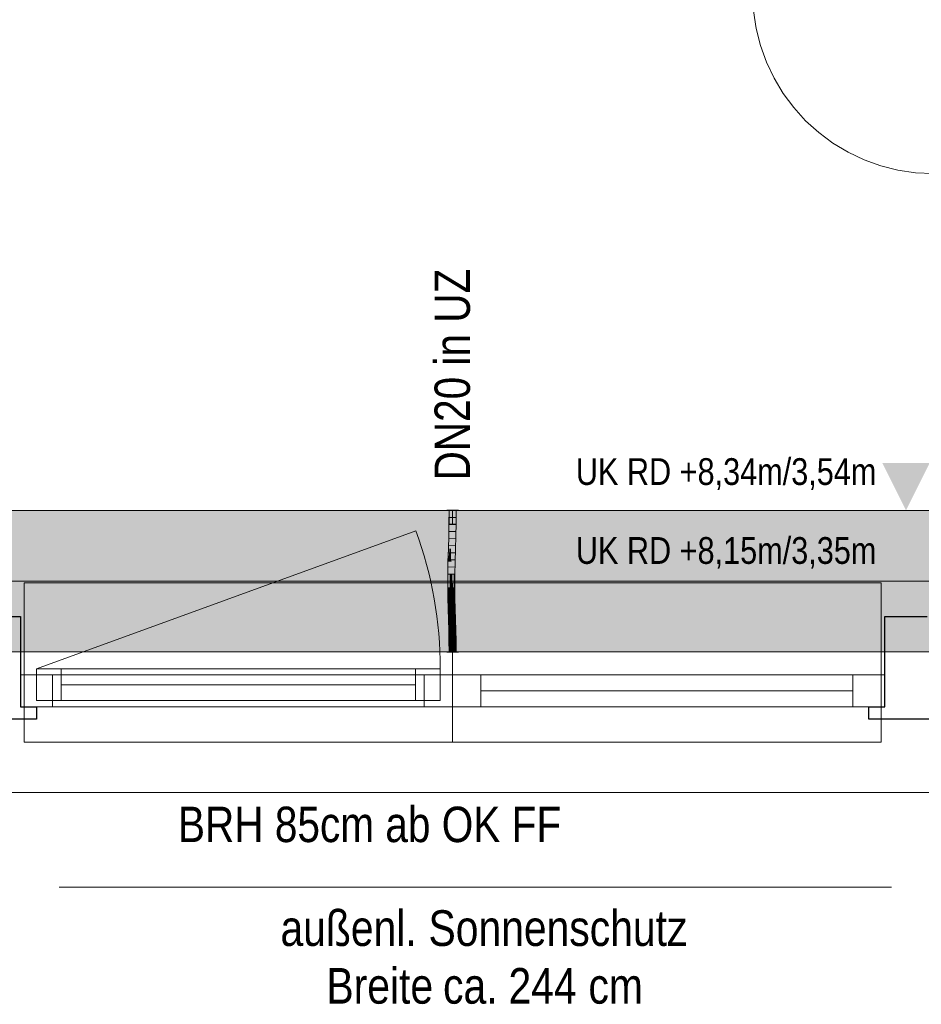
# Model space of a CAD drawing. Extents: x -620 to 3480, y 62 to 1107.
# Tile 13 of 244: x -436 to -386, y 187 to 243. Entities that reach past the tile are written whole.
import ezdxf
from ezdxf.lldxf.tags import DXFTag

# ---------------------------------------------------------------- set-up
doc = ezdxf.new("R2010")
doc.units = 0
doc.layers.get('0').update_dxf_attribs({"lineweight": 35})
for name, color, linetype, lineweight, true_color in [('00_Beschriftung UZ', 3, 'Continuous', 13, 0x00ff00), ('30 -33 Aussenwände- 7 Fassade_ Elemente', 7, 'Continuous', 9, 0x00aacc), ('30 -35 Decken- 1 Konstruktion-Träger- Stahlbeton', 7, 'grob-A06G9GKW8I', 13, 0x33aa00), ('60- 61 allgemeine Ausstattung- 1 Möbel', 7, 'Continuous', 9, 0x00cccc), ('70 -72 Beschriftung- 1 Beschriftung allgemein', 7, 'Continuous', 9, 0xff6633), ('E_Leerrohr 20', 7, 'Continuous', 13, 0xcc0099), ('E_Leerrohr 20-Shading', 7, 'Continuous', 13, 0xcc0099)]:
    doc.layers.add(name, color=color, linetype=linetype, lineweight=lineweight, true_color=true_color)
doc.layers.add('70 -71 Achsen- 1 Gebäudeachsen', color=7, linetype='STRICHPUNKT2-A06G9GKV8I', lineweight=18)
doc.layers.add('Detailelementbeschriftung', color=7, linetype='Continuous', lineweight=9)
doc.layers.add('iwb_Schraffur_Unterzug', color=7, linetype='Continuous', lineweight=5, true_color=0xffffcc, plot=False)
doc.styles.get("Standard").update_dxf_attribs({"font": 'ARIALN.TTF'})
tags = doc.linetypes.add('grob-A06G9GKW8I', pattern=[14, 3, -8, 3]).pattern_tags.tags
tags[8:9] = [DXFTag(74, 4), DXFTag(75, 0), DXFTag(340, '0'), DXFTag(46, 0.0), DXFTag(50, 0.0), DXFTag(44, 0.0), DXFTag(45, 0.0)]
tags[6:7] = [DXFTag(74, 4), DXFTag(75, 0), DXFTag(340, '0'), DXFTag(46, 0.0), DXFTag(50, 0.0), DXFTag(44, 0.0), DXFTag(45, 0.0)]
tags[4:5] = [DXFTag(74, 4), DXFTag(75, 0), DXFTag(340, '0'), DXFTag(46, 0.0), DXFTag(50, 0.0), DXFTag(44, 0.0), DXFTag(45, 0.0)]
tags = doc.linetypes.add('STRICHPUNKT2', pattern=[12.7, 6.35, -3.175, 0, -3.175]).pattern_tags.tags
tags[10:11] = [DXFTag(74, 4), DXFTag(75, 0), DXFTag(340, '0'), DXFTag(46, 0.0), DXFTag(50, 0.0), DXFTag(44, 0.0), DXFTag(45, 0.0)]
tags[8:9] = [DXFTag(74, 4), DXFTag(75, 0), DXFTag(340, '0'), DXFTag(46, 0.0), DXFTag(50, 0.0), DXFTag(44, 0.0), DXFTag(45, 0.0)]
tags[6:7] = [DXFTag(74, 4), DXFTag(75, 0), DXFTag(340, '0'), DXFTag(46, 0.0), DXFTag(50, 0.0), DXFTag(44, 0.0), DXFTag(45, 0.0)]
tags[4:5] = [DXFTag(74, 4), DXFTag(75, 0), DXFTag(340, '0'), DXFTag(46, 0.0), DXFTag(50, 0.0), DXFTag(44, 0.0), DXFTag(45, 0.0)]
tags = doc.linetypes.add('STRICHPUNKT2-A06G9GKV8I', pattern=[12.7, 6.35, -3.175, 0, -3.175]).pattern_tags.tags
tags[10:11] = [DXFTag(74, 4), DXFTag(75, 0), DXFTag(340, '0'), DXFTag(46, 0.0), DXFTag(50, 0.0), DXFTag(44, 0.0), DXFTag(45, 0.0)]
tags[8:9] = [DXFTag(74, 4), DXFTag(75, 0), DXFTag(340, '0'), DXFTag(46, 0.0), DXFTag(50, 0.0), DXFTag(44, 0.0), DXFTag(45, 0.0)]
tags[6:7] = [DXFTag(74, 4), DXFTag(75, 0), DXFTag(340, '0'), DXFTag(46, 0.0), DXFTag(50, 0.0), DXFTag(44, 0.0), DXFTag(45, 0.0)]
tags[4:5] = [DXFTag(74, 4), DXFTag(75, 0), DXFTag(340, '0'), DXFTag(46, 0.0), DXFTag(50, 0.0), DXFTag(44, 0.0), DXFTag(45, 0.0)]

# ---------------------------------------------------------------- blocks, each defined once
blk = doc.blocks.new('Shading-A06G9GJF8I', base_point=(-411.875, 212.053))
at = {"layer": 'E_Leerrohr 20-Shading', "color": 223, "true_color": 0xc67fb4}
for points in [[(-412.156, 214.957), (-412.214, 214.957), (-412.162, 214.234), (-412.22, 214.235)], [(-411.814, 214.957), (-411.873, 214.957), (-411.821, 214.229), (-411.879, 214.23)], [(-412.162, 214.234), (-412.22, 214.235), (-412.179, 213.511), (-412.236, 213.512)], [(-412.177, 213.511), (-412.162, 214.234), (-412.179, 213.511)], [(-411.825, 214.229), (-411.879, 214.23), (-411.851, 213.503), (-411.895, 213.504)], [(-411.836, 213.503), (-411.821, 214.229), (-411.851, 213.503), (-411.825, 214.229)], [(-412.179, 213.511), (-412.236, 213.512), (-412.202, 212.786), (-412.255, 212.788)], [(-412.202, 212.786), (-412.198, 212.786), (-412.179, 213.511), (-412.177, 213.511)], [(-412.198, 212.786), (-412.197, 212.786), (-412.177, 213.511)], [(-411.875, 213.504), (-411.895, 213.504), (-411.901, 212.778), (-411.914, 212.779)], [(-411.885, 212.778), (-411.851, 213.503), (-411.901, 212.778), (-411.875, 213.504)], [(-411.856, 212.777), (-411.836, 213.503), (-411.885, 212.778), (-411.851, 213.503)], [(-412.275, 212.062), (-412.21, 212.512), (-412.255, 212.788), (-412.202, 212.786)], [(-412.225, 212.061), (-412.219, 212.191), (-412.275, 212.062), (-412.21, 212.512)], [(-412.216, 212.061), (-412.203, 212.56), (-412.225, 212.061)], [(-412.21, 212.512), (-412.219, 212.191), (-412.204, 212.551), (-412.206, 212.496)], [(-412.202, 212.786), (-412.21, 212.512), (-412.198, 212.786), (-412.204, 212.551)], [(-412.206, 212.496), (-412.203, 212.56), (-412.204, 212.551)], [(-412.204, 212.551), (-412.203, 212.56), (-412.198, 212.786), (-412.197, 212.786)], [(-411.901, 212.778), (-411.914, 212.779), (-411.926, 212.054), (-411.933, 212.055)], [(-411.917, 212.054), (-411.885, 212.778), (-411.926, 212.054), (-411.901, 212.778)], [(-411.875, 212.053), (-411.856, 212.777), (-411.917, 212.054), (-411.885, 212.778)], [(-412.225, 212.061), (-412.275, 212.062), (-412.248, 211.335), (-412.288, 211.335)], [(-412.23, 211.335), (-412.216, 212.061), (-412.248, 211.335), (-412.225, 212.061)], [(-411.944, 211.331), (-411.926, 212.054), (-411.947, 211.331), (-411.931, 212.055)], [(-411.931, 212.055), (-411.933, 212.055), (-411.947, 211.331)], [(-411.94, 211.331), (-411.917, 212.054), (-411.944, 211.331), (-411.926, 212.054)], [(-411.939, 211.331), (-411.917, 212.054), (-411.93, 211.659)], [(-411.939, 211.331), (-411.888, 211.331), (-411.917, 212.054), (-411.875, 212.053)], [(-411.94, 211.331), (-411.939, 211.331), (-411.93, 211.659)], [(-412.254, 210.608), (-412.251, 210.974), (-412.291, 210.608), (-412.29, 210.975)], [(-412.251, 210.974), (-412.248, 211.335), (-412.29, 210.975), (-412.288, 211.335)], [(-412.233, 210.608), (-412.23, 211.335), (-412.254, 210.608), (-412.248, 211.335)], [(-411.946, 210.609), (-411.943, 210.968), (-411.95, 210.609), (-411.948, 210.969)], [(-411.948, 210.969), (-411.947, 210.969), (-411.947, 211.331), (-411.944, 211.331)], [(-411.947, 210.969), (-411.943, 210.968), (-411.944, 211.331), (-411.94, 211.331)], [(-411.946, 210.609), (-411.891, 210.609), (-411.943, 210.968), (-411.89, 210.968)], [(-411.943, 210.968), (-411.89, 210.968), (-411.939, 211.331), (-411.888, 211.331)], [(-411.943, 210.968), (-411.939, 211.331), (-411.943, 211.042)], [(-411.939, 211.331), (-411.94, 211.331), (-411.943, 211.042)], [(-412.254, 210.608), (-412.291, 210.608), (-412.24, 209.997), (-412.283, 209.996)], [(-412.225, 209.997), (-412.233, 210.608), (-412.24, 209.997), (-412.254, 210.608)], [(-411.946, 210.609), (-411.95, 210.609), (-411.932, 210.003), (-411.942, 210.003)], [(-411.883, 210.004), (-411.891, 210.609), (-411.932, 210.003), (-411.946, 210.609)], [(-412.24, 209.997), (-412.283, 209.996), (-412.215, 209.387), (-412.269, 209.386)], [(-412.21, 209.388), (-412.225, 209.997), (-412.215, 209.387), (-412.24, 209.997)], [(-411.941, 210.003), (-411.942, 210.003), (-411.927, 209.395)], [(-411.907, 209.396), (-411.932, 210.003), (-411.927, 209.395), (-411.941, 210.003)], [(-411.869, 209.397), (-411.883, 210.004), (-411.907, 209.396), (-411.932, 210.003)], [(-412.269, 209.386), (-412.247, 209.218), (-412.215, 209.387), (-412.206, 209.219)], [(-412.247, 209.218), (-412.269, 209.386), (-412.264, 209.218)], [(-412.25, 208.777), (-412.192, 208.779), (-412.264, 209.218), (-412.247, 209.218)], [(-412.247, 209.218), (-412.192, 208.779), (-412.206, 209.219), (-412.203, 209.149)], [(-412.203, 209.149), (-412.21, 209.388), (-412.215, 209.387)], [(-411.922, 209.221), (-411.898, 209.221), (-411.927, 209.395), (-411.907, 209.396)], [(-411.909, 208.787), (-411.876, 208.788), (-411.922, 209.221), (-411.898, 209.221)], [(-411.898, 209.221), (-411.863, 209.222), (-411.907, 209.396), (-411.869, 209.397)], [(-411.876, 208.788), (-411.851, 208.789), (-411.898, 209.221), (-411.863, 209.222)], [(-412.192, 208.779), (-412.25, 208.777), (-412.174, 208.171), (-412.233, 208.169)], [(-411.876, 208.788), (-411.909, 208.787), (-411.846, 208.179), (-411.892, 208.178)], [(-411.833, 208.179), (-411.851, 208.789), (-411.846, 208.179), (-411.876, 208.788)], [(-412.174, 208.171), (-412.233, 208.169), (-412.162, 207.564), (-412.22, 207.563)], [(-412.161, 207.564), (-412.174, 208.171), (-412.162, 207.564), (-412.174, 208.171)], [(-411.846, 208.179), (-411.892, 208.178), (-411.823, 207.569), (-411.878, 207.568)], [(-411.82, 207.569), (-411.833, 208.179), (-411.823, 207.569), (-411.846, 208.179)], [(-412.162, 207.564), (-412.22, 207.563), (-412.159, 206.957), (-412.214, 206.957)], [(-412.159, 206.957), (-412.157, 206.957), (-412.162, 207.564), (-412.161, 207.564)], [(-412.157, 206.957), (-412.156, 206.957), (-412.161, 207.564)], [(-411.814, 206.957), (-411.823, 207.569), (-411.873, 206.957), (-411.878, 207.568)], [(-411.814, 206.957), (-411.82, 207.569), (-411.823, 207.569)]]:
    blk.add_solid(points, dxfattribs=at)
at = {"layer": 'E_Leerrohr 20-Shading', "color": 231, "true_color": 0xe17fc9}
for points in [[(-412.014, 214.957), (-412.156, 214.957), (-412.021, 214.232), (-412.162, 214.234)], [(-412.014, 214.957), (-412.021, 214.232), (-412.016, 214.232)], [(-412.016, 214.232), (-412.01, 214.232), (-412.014, 214.957)], [(-412.01, 214.232), (-411.879, 214.23), (-412.014, 214.957), (-411.873, 214.957)], [(-412.117, 214.234), (-412.162, 214.234), (-412.113, 213.509), (-412.177, 213.511)], [(-412.036, 213.507), (-412.021, 214.232), (-412.113, 213.509), (-412.117, 214.234)], [(-412.021, 214.232), (-412.036, 213.507), (-412.031, 213.507)], [(-412.031, 213.507), (-412.021, 213.507), (-412.021, 214.232), (-412.016, 214.232)], [(-412.016, 214.232), (-412.021, 213.507), (-412.01, 214.232), (-411.999, 213.507)], [(-411.999, 213.507), (-411.895, 213.504), (-412.01, 214.232), (-411.879, 214.23)], [(-412.113, 213.509), (-412.177, 213.511), (-412.113, 212.784), (-412.197, 212.786)], [(-412.113, 212.784), (-412.069, 212.783), (-412.113, 213.509), (-412.057, 213.508)], [(-412.069, 212.783), (-412.056, 212.783), (-412.057, 213.508), (-412.036, 213.507)], [(-412.036, 213.507), (-412.056, 212.783), (-412.053, 212.783)], [(-412.044, 212.782), (-412.031, 213.507), (-412.053, 212.783), (-412.036, 213.507)], [(-412.044, 212.782), (-412.026, 212.782), (-412.031, 213.507), (-412.021, 213.507)], [(-412.021, 213.507), (-412.026, 212.782), (-411.999, 213.507), (-411.985, 212.781)], [(-411.985, 212.781), (-411.914, 212.779), (-411.999, 213.507), (-411.895, 213.504)], [(-412.203, 212.56), (-412.216, 212.061), (-412.194, 212.061)], [(-412.203, 212.56), (-412.112, 212.203), (-412.197, 212.786), (-412.113, 212.784)], [(-412.194, 212.061), (-412.111, 212.059), (-412.203, 212.56), (-412.112, 212.203)], [(-412.113, 212.784), (-412.112, 212.203), (-412.069, 212.783), (-412.079, 212.077)], [(-412.079, 212.077), (-412.075, 212.058), (-412.069, 212.783), (-412.056, 212.783)], [(-412.053, 212.783), (-412.056, 212.783), (-412.071, 212.058), (-412.075, 212.058)], [(-412.057, 212.057), (-412.044, 212.782), (-412.071, 212.058), (-412.053, 212.783)], [(-412.057, 212.057), (-412.032, 212.057), (-412.044, 212.782), (-412.026, 212.782)], [(-412.026, 212.782), (-412.032, 212.057), (-411.985, 212.781), (-411.972, 212.056)], [(-411.972, 212.056), (-411.933, 212.055), (-411.985, 212.781), (-411.914, 212.779)], [(-412.194, 212.061), (-412.216, 212.061), (-412.184, 211.334), (-412.23, 211.335)], [(-412.184, 211.334), (-412.107, 211.333), (-412.194, 212.061), (-412.111, 212.059)], [(-412.112, 212.203), (-412.111, 212.059), (-412.079, 212.077), (-412.08, 212.058)], [(-412.111, 212.059), (-412.107, 211.333), (-412.08, 212.058), (-412.088, 211.333)], [(-412.088, 211.333), (-412.075, 212.058), (-412.08, 212.058)], [(-412.071, 212.058), (-412.075, 212.058), (-412.085, 211.333), (-412.088, 211.333)], [(-412.067, 211.333), (-412.057, 212.057), (-412.085, 211.333), (-412.071, 212.058)], [(-412.08, 212.058), (-412.075, 212.058), (-412.079, 212.077)], [(-412.067, 211.333), (-412.036, 211.332), (-412.057, 212.057), (-412.032, 212.057)], [(-412.032, 212.057), (-412.036, 211.332), (-411.972, 212.056), (-411.962, 211.332)], [(-411.972, 212.056), (-411.962, 211.332), (-411.934, 212.055), (-411.955, 211.332)], [(-411.955, 211.332), (-411.947, 211.331), (-411.934, 212.055), (-411.933, 212.055)], [(-412.184, 211.334), (-412.23, 211.335), (-412.182, 210.608), (-412.233, 210.608)], [(-412.184, 211.334), (-412.183, 210.973), (-412.107, 211.333), (-412.103, 210.972)], [(-412.183, 210.973), (-412.182, 210.608), (-412.103, 210.972), (-412.098, 210.608)], [(-412.107, 211.333), (-412.103, 210.972), (-412.088, 211.333), (-412.09, 210.971)], [(-412.098, 210.972), (-412.103, 210.972), (-412.095, 210.608), (-412.098, 210.608)], [(-412.09, 210.971), (-412.098, 210.972), (-412.091, 210.608), (-412.095, 210.608)], [(-412.071, 210.608), (-412.09, 210.971), (-412.091, 210.608)], [(-412.09, 210.971), (-412.069, 210.971), (-412.085, 211.333), (-412.067, 211.333)], [(-412.085, 211.333), (-412.088, 211.333), (-412.09, 210.971)], [(-412.09, 210.971), (-412.071, 210.608), (-412.069, 210.971)], [(-412.067, 211.333), (-412.07, 210.805), (-412.036, 211.332), (-412.037, 210.805)], [(-411.962, 211.332), (-412.036, 211.332), (-411.962, 210.609), (-412.037, 210.609)], [(-411.962, 211.332), (-411.962, 210.609), (-411.96, 210.713)], [(-411.955, 211.332), (-411.962, 211.332), (-411.958, 211.228)], [(-411.958, 211.228), (-411.962, 211.332), (-411.961, 211.125)], [(-411.948, 210.969), (-411.958, 211.228), (-411.96, 210.609), (-411.961, 211.125)], [(-411.948, 210.969), (-411.96, 210.609), (-411.957, 210.609)], [(-411.947, 211.331), (-411.955, 211.332), (-411.948, 210.969), (-411.958, 211.228)], [(-411.948, 210.969), (-411.952, 210.806), (-411.949, 210.806)], [(-412.182, 210.608), (-412.233, 210.608), (-412.187, 209.998), (-412.225, 209.997)], [(-412.187, 209.998), (-412.085, 210), (-412.182, 210.608), (-412.098, 210.608)], [(-412.098, 210.608), (-412.085, 210), (-412.095, 210.608), (-412.083, 210)], [(-412.083, 210), (-412.091, 210.608), (-412.095, 210.608)], [(-412.071, 210.608), (-412.091, 210.608), (-412.07, 210), (-412.083, 210)], [(-412.07, 210.805), (-412.071, 210.608), (-412.037, 210.805), (-412.037, 210.609)], [(-412.07, 210), (-412.035, 210.001), (-412.071, 210.608), (-412.037, 210.609)], [(-411.962, 210.609), (-412.037, 210.609), (-411.978, 210.002), (-412.035, 210.001)], [(-411.974, 210.002), (-411.96, 210.609), (-411.978, 210.002), (-411.962, 210.609)], [(-411.96, 210.609), (-411.974, 210.002), (-411.961, 210.472)], [(-411.974, 210.002), (-411.965, 210.002), (-411.961, 210.472)], [(-411.95, 210.609), (-411.961, 210.473), (-411.955, 210.002), (-411.965, 210.002)], [(-411.962, 210.609), (-411.96, 210.609), (-411.96, 210.713)], [(-411.96, 210.609), (-411.961, 210.473), (-411.957, 210.609)], [(-411.961, 210.473), (-411.95, 210.609), (-411.957, 210.609)], [(-411.952, 210.806), (-411.957, 210.609), (-411.949, 210.806), (-411.95, 210.609)], [(-411.95, 210.609), (-411.955, 210.002), (-411.942, 210.003)], [(-412.187, 209.998), (-412.225, 209.997), (-412.198, 209.388), (-412.21, 209.388)], [(-412.198, 209.388), (-412.069, 209.391), (-412.187, 209.998), (-412.085, 210)], [(-412.069, 209.391), (-412.083, 210), (-412.085, 210)], [(-412.07, 210), (-412.083, 210), (-412.065, 209.391), (-412.069, 209.391)], [(-412.065, 209.391), (-412.03, 209.392), (-412.07, 210), (-412.035, 210.001)], [(-411.974, 210.002), (-412.035, 210.001), (-411.993, 209.393), (-412.03, 209.392)], [(-411.965, 210.002), (-411.974, 210.002), (-411.976, 209.394), (-411.993, 209.393)], [(-411.965, 210.002), (-411.976, 209.394), (-411.955, 210.002), (-411.961, 209.394)], [(-411.955, 210.002), (-411.961, 209.394), (-411.942, 210.003), (-411.936, 209.395)], [(-411.936, 209.395), (-411.927, 209.395), (-411.942, 210.003)], [(-412.198, 209.388), (-412.21, 209.388), (-412.203, 209.149)], [(-412.203, 209.149), (-412.05, 208.783), (-412.201, 209.219), (-412.064, 209.22)], [(-412.064, 209.22), (-412.069, 209.391), (-412.201, 209.219), (-412.198, 209.388)], [(-412.065, 209.391), (-412.069, 209.391), (-412.064, 209.22)], [(-412.064, 209.22), (-412.028, 209.12), (-412.065, 209.391), (-412.03, 209.392)], [(-412.05, 208.783), (-412.025, 208.784), (-412.064, 209.22), (-412.028, 209.12)], [(-411.993, 209.393), (-412.03, 209.392), (-411.995, 209.336)], [(-411.995, 209.336), (-412.03, 209.392), (-412.004, 209.053), (-412.028, 209.12)], [(-411.984, 208.998), (-411.978, 209.309), (-412.004, 209.053), (-411.995, 209.336)], [(-411.978, 209.309), (-411.976, 209.394), (-411.995, 209.336), (-411.993, 209.393)], [(-411.962, 209.285), (-411.978, 209.309), (-411.966, 208.947), (-411.984, 208.998)], [(-411.961, 209.394), (-411.976, 209.394), (-411.962, 209.285), (-411.978, 209.309)], [(-411.966, 208.947), (-411.931, 208.847), (-411.962, 209.285), (-411.934, 209.24)], [(-411.962, 209.285), (-411.934, 209.24), (-411.961, 209.394), (-411.936, 209.395)], [(-411.934, 209.24), (-411.922, 209.221), (-411.936, 209.395), (-411.927, 209.395)], [(-411.931, 208.847), (-411.928, 208.841), (-411.934, 209.24), (-411.922, 209.221)], [(-411.928, 208.841), (-411.909, 208.787), (-411.922, 209.221)], [(-412.05, 208.783), (-412.203, 209.149), (-412.192, 208.779)], [(-412.05, 208.783), (-412.192, 208.779), (-412.033, 208.174), (-412.174, 208.171)], [(-412.025, 208.784), (-412.05, 208.783), (-412.02, 208.175), (-412.033, 208.174)], [(-412.004, 209.053), (-412.028, 209.12), (-412.012, 208.784), (-412.025, 208.784)], [(-412.012, 208.784), (-412.025, 208.784), (-412.022, 208.473)], [(-411.989, 208.785), (-412.012, 208.784), (-412.02, 208.175), (-412.022, 208.473)], [(-411.989, 208.785), (-412.02, 208.175), (-412.001, 208.175)], [(-411.989, 208.785), (-411.984, 208.998), (-412.012, 208.784), (-412.004, 209.053)], [(-411.989, 208.785), (-412.001, 208.175), (-411.968, 208.785), (-411.975, 208.176)], [(-411.966, 208.947), (-411.984, 208.998), (-411.968, 208.785), (-411.989, 208.785)], [(-411.975, 208.176), (-411.939, 208.177), (-411.968, 208.785), (-411.929, 208.786)], [(-411.968, 208.785), (-411.93, 208.786), (-411.966, 208.947), (-411.931, 208.847)], [(-411.939, 208.177), (-411.892, 208.178), (-411.929, 208.786), (-411.909, 208.787)], [(-411.93, 208.786), (-411.929, 208.786), (-411.931, 208.847), (-411.928, 208.841)], [(-411.929, 208.786), (-411.909, 208.787), (-411.928, 208.841)], [(-412.033, 208.174), (-412.174, 208.171), (-412.02, 207.566), (-412.161, 207.564)], [(-412.016, 207.566), (-412.02, 208.175), (-412.017, 207.566), (-412.033, 208.174)], [(-412.033, 208.174), (-412.033, 208.174), (-412.017, 207.566), (-412.02, 207.566)], [(-412.02, 208.175), (-412.016, 207.566), (-412.001, 208.175), (-412.011, 207.566)], [(-412.001, 208.175), (-412.011, 207.566), (-411.975, 208.176), (-411.981, 207.566)], [(-411.981, 207.566), (-411.948, 207.567), (-411.975, 208.176), (-411.939, 208.177)], [(-411.948, 207.567), (-411.878, 207.568), (-411.939, 208.177), (-411.892, 208.178)], [(-412.02, 207.566), (-412.161, 207.564), (-412.014, 206.957), (-412.156, 206.957)], [(-412.016, 207.566), (-412.02, 207.566), (-412.014, 206.957)], [(-412.016, 207.566), (-412.014, 206.957), (-412.011, 207.566)], [(-412.014, 206.957), (-411.956, 206.957), (-412.011, 207.566), (-411.948, 207.567)], [(-411.956, 206.957), (-411.873, 206.957), (-411.948, 207.567), (-411.878, 207.568)]]:
    blk.add_solid(points, dxfattribs=at)
blk = doc.blocks.new('Shading-A06G9GJH8I', base_point=(-411.92, 207.745))
at = {"layer": 'E_Leerrohr 20-Shading', "color": 213, "true_color": 0xd67fc0}
for points in [[(-412.014, 207.745), (-412.214, 207.745), (-412.014, 206.957), (-412.214, 206.957)], [(-411.92, 207.745), (-412.014, 207.745), (-411.931, 206.957), (-412.014, 206.957)], [(-411.814, 206.957), (-411.814, 207.745), (-411.931, 206.957), (-411.92, 207.745)], [(-412.014, 206.957), (-412.344, 206.957), (-412.014, 206.945), (-412.344, 206.945)], [(-411.684, 206.957), (-412.014, 206.957), (-411.684, 206.945), (-412.014, 206.945)]]:
    blk.add_solid(points, dxfattribs=at)
blk = doc.blocks.new('Shading-A06G9GJJ8I', base_point=(-412.014, 214.957))
at = {"layer": 'E_Leerrohr 20-Shading', "color": 213, "true_color": 0xd67fc0}
for points in [[(-412.344, 214.957), (-412.014, 214.957), (-412.344, 214.969), (-412.014, 214.969)], [(-412.214, 214.169), (-412.014, 214.169), (-412.214, 214.957), (-412.014, 214.957)], [(-412.014, 214.957), (-411.684, 214.957), (-412.014, 214.969), (-411.684, 214.969)], [(-412.014, 214.957), (-412.014, 214.169), (-411.814, 214.957), (-411.826, 214.169)], [(-411.826, 214.169), (-411.814, 214.169), (-411.814, 214.957)]]:
    blk.add_solid(points, dxfattribs=at)
blk = doc.blocks.new('Referenz-A06G9GKX8I')
at = {"layer": '00_Beschriftung UZ', "color": 0, "linetype": 'Continuous', "lineweight": 0, "ltscale": 0.13}
for points in [[(-387.745, 217.628), (-386.413, 214.957), (-385.075, 217.626)], [(-387.745, 212.287), (-386.413, 214.957), (-385.075, 212.288)]]:
    blk.add_solid(points, dxfattribs=at)
at = {"layer": '30 -33 Aussenwände- 7 Fassade_ Elemente', "color": 0, "linetype": 'Continuous', "ltscale": 0.13}
for p, q in [((-490.013, 214.957), (-334.013, 214.957)), ((-435.513, 204.207), (-435.513, 206.007)), ((-435.513, 206.007), (-412.713, 206.007)), ((-412.713, 206.007), (-412.713, 204.207)), ((-436.413, 203.857), (-436.413, 205.657)), ((-436.413, 205.657), (-412.013, 205.657)), ((-412.013, 205.657), (-387.613, 205.657)), ((-412.013, 203.857), (-412.013, 205.657)), ((-387.613, 205.657), (-387.613, 203.857)), ((-412.713, 204.207), (-435.513, 204.207)), ((-412.013, 203.857), (-436.413, 203.857)), ((-387.613, 203.857), (-412.013, 203.857)), ((-330.913, 199.017), (-493.113, 199.017))]:
    blk.add_line(p, q, dxfattribs=at)
at = {"layer": '30 -33 Aussenwände- 7 Fassade_ Elemente', "color": 0, "linetype": 'grob-A06G9GKW8I', "ltscale": 0.13}
blk.add_line((-435.513, 206.007), (-414.088, 213.805), dxfattribs=at)
at = {"layer": '30 -33 Aussenwände- 7 Fassade_ Elemente', "color": 0}
for p, q in [((-436.213, 210.857), (-436.213, 205.657)), ((-412.013, 210.857), (-436.213, 210.857)), ((-412.013, 205.657), (-412.013, 210.857)), ((-387.813, 210.857), (-412.013, 210.857)), ((-387.813, 205.657), (-387.813, 210.857)), ((-435.513, 206.007), (-434.113, 206.007)), ((-435.513, 204.207), (-435.513, 206.007)), ((-434.113, 206.007), (-414.113, 206.007)), ((-434.113, 204.207), (-434.113, 206.007)), ((-414.113, 206.007), (-412.713, 206.007)), ((-414.113, 206.007), (-414.113, 204.207)), ((-412.713, 206.007), (-412.713, 204.207)), ((-436.213, 205.657), (-436.213, 203.857)), ((-434.613, 205.657), (-436.213, 205.657)), ((-434.613, 203.857), (-434.613, 205.657)), ((-413.613, 205.657), (-412.013, 205.657)), ((-413.613, 203.857), (-413.613, 205.657)), ((-412.013, 205.657), (-412.013, 203.857)), ((-410.413, 205.657), (-412.013, 205.657)), ((-410.413, 203.857), (-410.413, 205.657)), ((-410.413, 205.657), (-389.413, 205.657)), ((-389.413, 205.657), (-389.413, 203.857)), ((-389.413, 205.657), (-387.813, 205.657)), ((-387.813, 205.657), (-387.813, 203.857)), ((-414.113, 205.107), (-434.113, 205.107)), ((-410.413, 204.757), (-389.413, 204.757)), ((-434.113, 204.207), (-435.513, 204.207)), ((-414.113, 204.207), (-434.113, 204.207)), ((-412.713, 204.207), (-414.113, 204.207)), ((-436.213, 201.857), (-436.213, 203.857)), ((-436.213, 203.857), (-434.613, 203.857)), ((-413.613, 203.857), (-434.613, 203.857)), ((-412.013, 203.857), (-413.613, 203.857)), ((-412.013, 203.857), (-410.413, 203.857)), ((-412.013, 203.857), (-412.013, 201.857)), ((-389.413, 203.857), (-410.413, 203.857)), ((-387.813, 203.857), (-389.413, 203.857)), ((-387.813, 203.857), (-387.813, 201.857)), ((-412.013, 201.857), (-436.213, 201.857)), ((-387.813, 201.857), (-412.013, 201.857))]:
    blk.add_line(p, q, dxfattribs=at)
at = {"layer": '30 -33 Aussenwände- 7 Fassade_ Elemente', "color": 0, "linetype": 'Continuous', "lineweight": -2, "ltscale": 0.25}
for p, q in [((-438.813, 208.957), (-436.413, 208.957)), ((-436.413, 208.957), (-436.413, 203.857)), ((-387.613, 208.957), (-385.213, 208.957)), ((-387.613, 203.857), (-387.613, 208.957)), ((-436.413, 203.857), (-435.513, 203.857)), ((-435.513, 203.857), (-435.513, 203.157)), ((-388.513, 203.857), (-387.613, 203.857)), ((-388.513, 203.157), (-388.513, 203.857)), ((-435.513, 203.157), (-439.713, 203.157)), ((-384.313, 203.157), (-388.513, 203.157))]:
    blk.add_line(p, q, dxfattribs=at)
at = {"layer": '30 -33 Aussenwände- 7 Fassade_ Elemente', "color": 0, "linetype": 'Continuous', "lineweight": 18, "ltscale": 0.18}
for p, q in [((-435.513, 204.207), (-435.513, 206.007)), ((-435.513, 206.007), (-434.113, 206.007)), ((-434.113, 206.007), (-434.113, 204.207)), ((-414.113, 204.207), (-414.113, 206.007)), ((-414.113, 206.007), (-412.713, 206.007)), ((-412.713, 206.007), (-412.713, 204.207)), ((-436.413, 203.857), (-436.413, 205.657)), ((-436.413, 205.657), (-434.613, 205.657)), ((-434.613, 205.657), (-434.613, 203.857)), ((-413.613, 203.857), (-413.613, 205.657)), ((-413.613, 205.657), (-412.013, 205.657)), ((-412.013, 205.657), (-410.413, 205.657)), ((-412.013, 203.857), (-412.013, 205.657)), ((-410.413, 205.657), (-410.413, 203.857)), ((-389.413, 203.857), (-389.413, 205.657)), ((-389.413, 205.657), (-387.613, 205.657)), ((-387.613, 205.657), (-387.613, 203.857)), ((-414.113, 205.107), (-434.113, 205.107)), ((-410.413, 204.757), (-389.413, 204.757)), ((-434.113, 204.207), (-435.513, 204.207)), ((-412.713, 204.207), (-414.113, 204.207)), ((-434.613, 203.857), (-436.413, 203.857)), ((-412.013, 203.857), (-413.613, 203.857)), ((-410.413, 203.857), (-412.013, 203.857)), ((-387.613, 203.857), (-389.413, 203.857))]:
    blk.add_line(p, q, dxfattribs=at)
at = {"layer": '30 -33 Aussenwände- 7 Fassade_ Elemente', "color": 0, "linetype": 'grob-A06G9GKW8I', "ltscale": 0.13}
blk.add_ellipse((-435.513, 206.007), major_axis=(22.8, 0), ratio=1, start_param=0, end_param=0.349066, dxfattribs=at)
at = {"layer": '30 -35 Decken- 1 Konstruktion-Träger- Stahlbeton', "color": 0}
for p, q in [((-490.513, 214.957), (-3.513, 214.957)), ((-490.513, 206.957), (-3.513, 206.957))]:
    blk.add_line(p, q, dxfattribs=at)
at = {"layer": '60- 61 allgemeine Ausstattung- 1 Möbel', "color": 0, "linetype": 'Continuous', "ltscale": 0.13}
for p, q in [((-394.867, 242.182), (-395.014, 243.171)), ((-394.625, 241.213), (-394.867, 242.182)), ((-394.288, 240.272), (-394.625, 241.213)), ((-393.861, 239.368), (-394.288, 240.272)), ((-393.347, 238.511), (-393.861, 239.368)), ((-392.751, 237.708), (-393.347, 238.511)), ((-392.08, 236.968), (-392.751, 237.708)), ((-391.34, 236.297), (-392.08, 236.968)), ((-390.537, 235.701), (-391.34, 236.297)), ((-389.68, 235.187), (-390.537, 235.701)), ((-388.776, 234.76), (-389.68, 235.187)), ((-387.835, 234.423), (-388.776, 234.76)), ((-386.865, 234.181), (-387.835, 234.423)), ((-385.877, 234.034), (-386.865, 234.181)), ((-384.879, 233.985), (-385.877, 234.034))]:
    blk.add_line(p, q, dxfattribs=at)
at = {"layer": '70 -71 Achsen- 1 Gebäudeachsen', "color": 0, "linetype": 'STRICHPUNKT2-A06G9GKV8I', "ltscale": 0.18}
blk.add_line((-562.014, 210.957), (85.427, 210.957), dxfattribs=at)
at = {"layer": '70 -72 Beschriftung- 1 Beschriftung allgemein', "color": 0, "linetype": 'Continuous', "ltscale": 0.13}
blk.add_line((-434.228, 193.662), (-387.228, 193.662), dxfattribs=at)
at = {"layer": '00_Beschriftung UZ', "color": 0, "linetype": 'Continuous', "lineweight": 5, "ltscale": 0.13, "char_height": 1.51033, "attachment_point": 1}
for s, insert in [('{\\fArial Narrow;UK RD +8,34m/3,54m}', (-405.053, 217.903)), ('{\\fArial Narrow;UK RD +8,15m/3,35m}', (-405.053, 213.444))]:
    blk.add_mtext(s, dxfattribs=dict(at, insert=insert))
at = {"layer": '30 -33 Aussenwände- 7 Fassade_ Elemente', "color": 0, "linetype": 'ByBlock', "ltscale": 0.13, "insert": (-427.525, 198.215), "char_height": 2, "attachment_point": 1}
blk.add_mtext('{\\fArial Narrow;BRH 85cm ab OK FF}', dxfattribs=at)
at = {"layer": '70 -72 Beschriftung- 1 Beschriftung allgemein', "color": 0, "linetype": 'Continuous', "ltscale": 0.13, "char_height": 2.01377, "attachment_point": 1}
for s, insert in [('{\\fArial Narrow;außenl.}', (-421.736, 192.362)), ('{\\fArial Narrow;Sonnenschutz}', (-413.376, 192.362)), ('{\\fArial Narrow;Breite}', (-419.139, 189.1)), ('{\\fArial Narrow;244}', (-408.858, 189.1)), ('{\\fArial Narrow;ca.}', (-412.553, 189.1)), ('{\\fArial Narrow;cm}', (-404.344, 189.1))]:
    blk.add_mtext(s, dxfattribs=dict(at, insert=insert))
blk = doc.blocks.new('Referenz-A06G9GKZ8I')
at = {"layer": 'iwb_Schraffur_Unterzug', "linetype": 'Continuous', "ltscale": 0.13}
blk.add_solid([(-490.513, 214.957), (-3.513, 214.957), (-490.513, 206.957), (-3.513, 206.957)], dxfattribs=at)
blk = doc.blocks.new('Flexrohr-A06G9GPJ8I')
at = {"color": 0, "linetype": 'ByBlock', "lineweight": -2, "ltscale": 0.13}
for p, q in [((-412.214, 214.957), (-412.22, 214.235)), ((-412.214, 214.957), (-411.814, 214.957)), ((-411.814, 214.957), (-411.821, 214.229)), ((-412.22, 214.235), (-412.236, 213.512)), ((-412.206, 214.559), (-411.83, 214.556)), ((-411.821, 214.229), (-411.836, 213.503)), ((-412.219, 213.761), (-411.843, 213.753)), ((-412.21, 214.16), (-411.834, 214.154)), ((-412.236, 213.512), (-412.255, 212.788)), ((-412.228, 213.362), (-411.852, 213.353)), ((-411.836, 213.503), (-411.856, 212.777)), ((-412.255, 212.788), (-412.275, 212.062)), ((-412.249, 212.562), (-411.874, 212.553)), ((-412.239, 212.962), (-411.863, 212.953)), ((-411.856, 212.777), (-411.875, 212.053)), ((-412.275, 212.062), (-412.288, 211.335)), ((-412.26, 212.162), (-411.884, 212.153)), ((-411.875, 212.053), (-411.888, 211.331)), ((-412.268, 211.761), (-411.892, 211.755)), ((-412.288, 211.335), (-412.291, 210.608)), ((-412.278, 210.959), (-411.902, 210.957)), ((-412.276, 211.36), (-411.9, 211.356)), ((-411.888, 211.331), (-411.891, 210.609)), ((-412.291, 210.608), (-412.283, 209.996)), ((-412.279, 210.557), (-411.903, 210.559)), ((-411.891, 210.609), (-411.883, 210.004)), ((-412.283, 209.996), (-412.269, 209.386)), ((-412.273, 210.155), (-411.898, 210.161)), ((-412.266, 209.754), (-411.89, 209.762)), ((-411.883, 210.004), (-411.869, 209.397)), ((-412.269, 209.386), (-412.25, 208.777)), ((-412.256, 209.353), (-411.88, 209.363)), ((-411.869, 209.397), (-411.851, 208.789)), ((-412.25, 208.777), (-412.233, 208.169)), ((-412.244, 208.953), (-411.868, 208.964)), ((-411.851, 208.789), (-411.833, 208.179)), ((-412.233, 208.169), (-412.22, 207.563)), ((-412.232, 208.553), (-411.856, 208.564)), ((-412.22, 208.154), (-411.845, 208.163)), ((-411.833, 208.179), (-411.82, 207.569)), ((-412.22, 207.563), (-412.214, 206.957)), ((-412.212, 207.755), (-411.836, 207.762)), ((-411.82, 207.569), (-411.814, 206.957)), ((-412.214, 206.957), (-411.814, 206.957)), ((-412.206, 207.357), (-411.83, 207.361)), ((-412.202, 206.959), (-411.826, 206.959))]:
    blk.add_line(p, q, dxfattribs=at)
blk = doc.blocks.new('Einzeiliger Text-A06G9GPN8I')
at = {"color": 0, "lineweight": -2, "insert": (-413.034, 216.646), "char_height": 2, "attachment_point": 1, "rotation": 90}
blk.add_mtext('{\\fArial Narrow;DN20 in UZ}', dxfattribs=at)
blk = doc.blocks.new('Enddeckel-A06G9GPV8I')
at = {"color": 0, "linetype": 'ByBlock', "lineweight": -2, "ltscale": 0.13}
for p, q in [((-412.214, 207.745), (-412.214, 206.957)), ((-412.097, 207.745), (-412.214, 207.745)), ((-411.931, 207.745), (-412.097, 207.745)), ((-411.814, 207.745), (-411.931, 207.745)), ((-411.814, 206.957), (-411.814, 207.745)), ((-412.344, 206.957), (-412.344, 206.945)), ((-412.151, 206.957), (-412.344, 206.957)), ((-412.151, 206.945), (-412.344, 206.945)), ((-412.097, 206.957), (-412.214, 206.957)), ((-411.878, 206.957), (-412.151, 206.957)), ((-411.878, 206.945), (-412.151, 206.945)), ((-411.931, 206.957), (-412.097, 206.957)), ((-411.814, 206.957), (-411.931, 206.957)), ((-411.684, 206.957), (-411.878, 206.957)), ((-411.684, 206.945), (-411.878, 206.945)), ((-411.684, 206.945), (-411.684, 206.957))]:
    blk.add_line(p, q, dxfattribs=at)
at = {"color": 0, "linetype": 'STRICHPUNKT2', "lineweight": 5, "ltscale": 0.13}
blk.add_line((-412.014, 206.957), (-412.014, 207.745), dxfattribs=at)
blk = doc.blocks.new('Enddeckel-A06G9GQ18I')
at = {"color": 0, "linetype": 'ByBlock', "lineweight": -2, "ltscale": 0.13}
for p, q in [((-412.344, 214.969), (-412.344, 214.957)), ((-412.344, 214.969), (-412.151, 214.969)), ((-412.344, 214.957), (-412.151, 214.957)), ((-412.214, 214.957), (-412.214, 214.169)), ((-412.214, 214.957), (-412.097, 214.957)), ((-412.151, 214.969), (-411.878, 214.969)), ((-412.151, 214.957), (-411.878, 214.957)), ((-412.097, 214.957), (-411.931, 214.957)), ((-411.931, 214.957), (-411.814, 214.957)), ((-411.878, 214.969), (-411.684, 214.969)), ((-411.878, 214.957), (-411.684, 214.957)), ((-411.814, 214.169), (-411.814, 214.957)), ((-411.684, 214.957), (-411.684, 214.969)), ((-412.214, 214.169), (-412.097, 214.169)), ((-412.097, 214.169), (-411.931, 214.169)), ((-411.931, 214.169), (-411.814, 214.169))]:
    blk.add_line(p, q, dxfattribs=at)
at = {"color": 0, "linetype": 'STRICHPUNKT2', "lineweight": 5, "ltscale": 0.13}
blk.add_line((-412.014, 214.957), (-412.014, 214.169), dxfattribs=at)

msp = doc.modelspace()

# ---------------------------------------------------------------- block references
at = {"color": 8, "lineweight": 25, "ltscale": 0.25, "true_color": 0x808080}
for name in ['Referenz-A06G9GKX8I', 'Referenz-A06G9GKZ8I']:
    msp.add_blockref(name, (0, 0), dxfattribs=at)
at = {"layer": 'Detailelementbeschriftung', "ltscale": 0.13}
msp.add_blockref('Einzeiliger Text-A06G9GPN8I', (0, 0), dxfattribs=at)
at = {"layer": 'E_Leerrohr 20'}
for name, p in [('Shading-A06G9GJJ8I', (-412.014, 214.957)), ('Shading-A06G9GJF8I', (-411.875, 212.053)), ('Shading-A06G9GJH8I', (-411.92, 207.745))]:
    msp.add_blockref(name, p, dxfattribs=at)
at = {"layer": 'E_Leerrohr 20', "ltscale": 0.13}
for name in ['Enddeckel-A06G9GQ18I', 'Flexrohr-A06G9GPJ8I', 'Enddeckel-A06G9GPV8I']:
    msp.add_blockref(name, (0, 0), dxfattribs=at)

doc.saveas('drawing.dxf')
